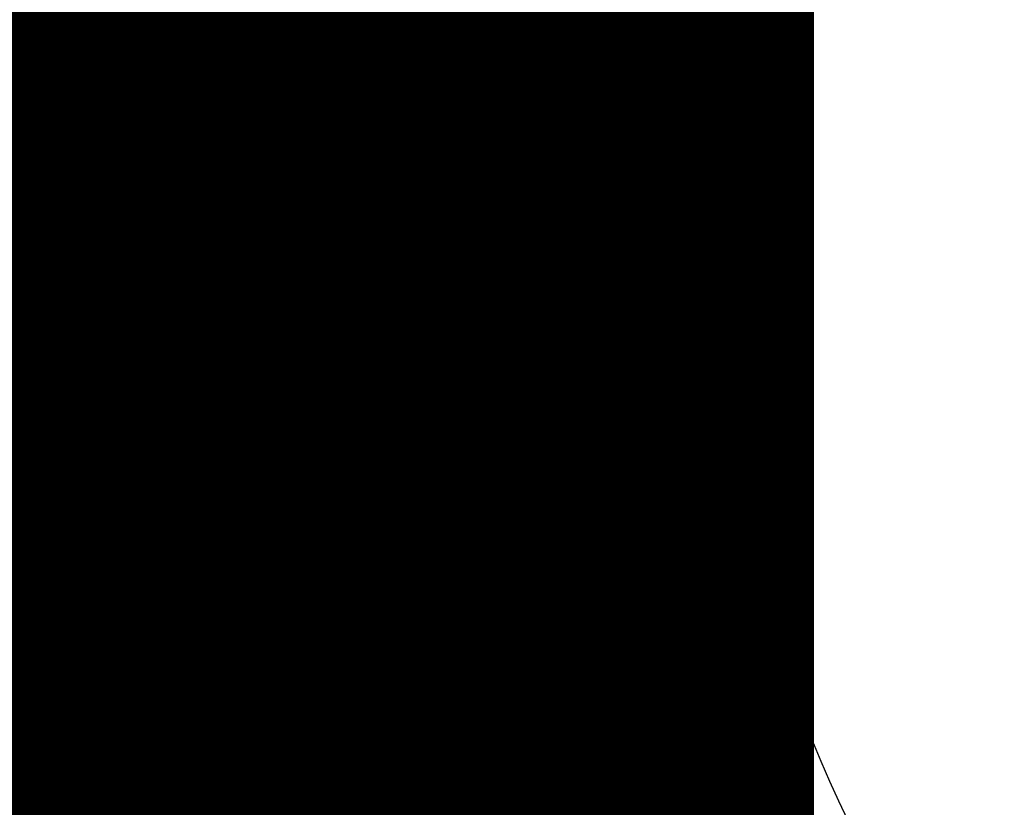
# Model space of a CAD drawing. Header units: millimetres. Extents: x -43 to 89, y -11 to 61.
# Tile 141 of 256: x 6.3223 to 6.3504, y 11.1998 to 11.2223. Entities that reach past the tile are written whole.
import ezdxf

# ---------------------------------------------------------------- set-up
doc = ezdxf.new("R2010")
doc.units = ezdxf.units.MM
for name, color, linetype, true_color in [('Bottom Layer', 7, 'Continuous', 0x0000ff), ('Bottom Solder Mask Layer', 7, 'Continuous', 0xaa00ff), ('Component Shape Layer', 7, 'Continuous', 0x00cccc)]:
    doc.layers.add(name, color=color, linetype=linetype, true_color=true_color)

msp = doc.modelspace()

# ---------------------------------------------------------------- linework, layer by layer
at = {"layer": 'Bottom Layer', "const_width": 0.00508}
msp.add_lwpolyline([(6.19744, 12.072708, 0.254567), (6.03368, 11.771908), (6.03368, 11.771908), (6.03368, 11.221107), (6.03368, 11.221107, 0.414214), (6.391821, 10.862967), (6.897003, 10.862967), (6.897003, 10.862967, 0.119455), (7.060973, 10.902707, 0.119455), (7.224943, 10.862967), (7.730124, 10.862967), (7.730124, 10.862967, 0.130286), (7.907526, 10.909991), (7.907526, 10.909991), (8.130125, 11.036919, 0.09706), (8.302718, 11.075375), (8.323349, 11.077275, 0.298293), (8.830457, 11.465583), (8.933907, 11.465583), (8.933907, 11.465583, 0.198912), (9.232052, 11.589079), (9.232052, 11.589079), (9.915519, 12.272546)], format="xyb", dxfattribs=at)
msp.add_lwpolyline([(6.391821, 10.761367, -0.414214), (5.93208, 11.221107, -1), (6.135281, 11.221107, 0.414214), (6.391821, 10.964567, -1)], format="xyb", close=True, dxfattribs=at)
at = {"layer": 'Bottom Solder Mask Layer'}
msp.add_lwpolyline([(6.947803, 11.221107), (6.947803, 11.771908, 0.414214), (6.897003, 11.822708), (6.391821, 11.822708, 0.414214), (6.341021, 11.771908), (6.341021, 11.221107, 0.414214), (6.391821, 11.170307), (6.897003, 11.170307, 0.414214)], format="xyb", close=True, dxfattribs=at)
at = {"layer": 'Component Shape Layer', "const_width": 0.0508}
msp.add_lwpolyline([(-0.980442, 16.794514), (6.319533, 16.794514), (6.319533, 7.894336), (-0.980442, 7.894336)], close=True, dxfattribs=at)
msp.add_lwpolyline([(-0.980442, 16.794514), (6.319533, 16.794514), (6.319533, 7.894336), (-0.980442, 7.894336)], close=True, dxfattribs=at)

doc.saveas('drawing.dxf')
